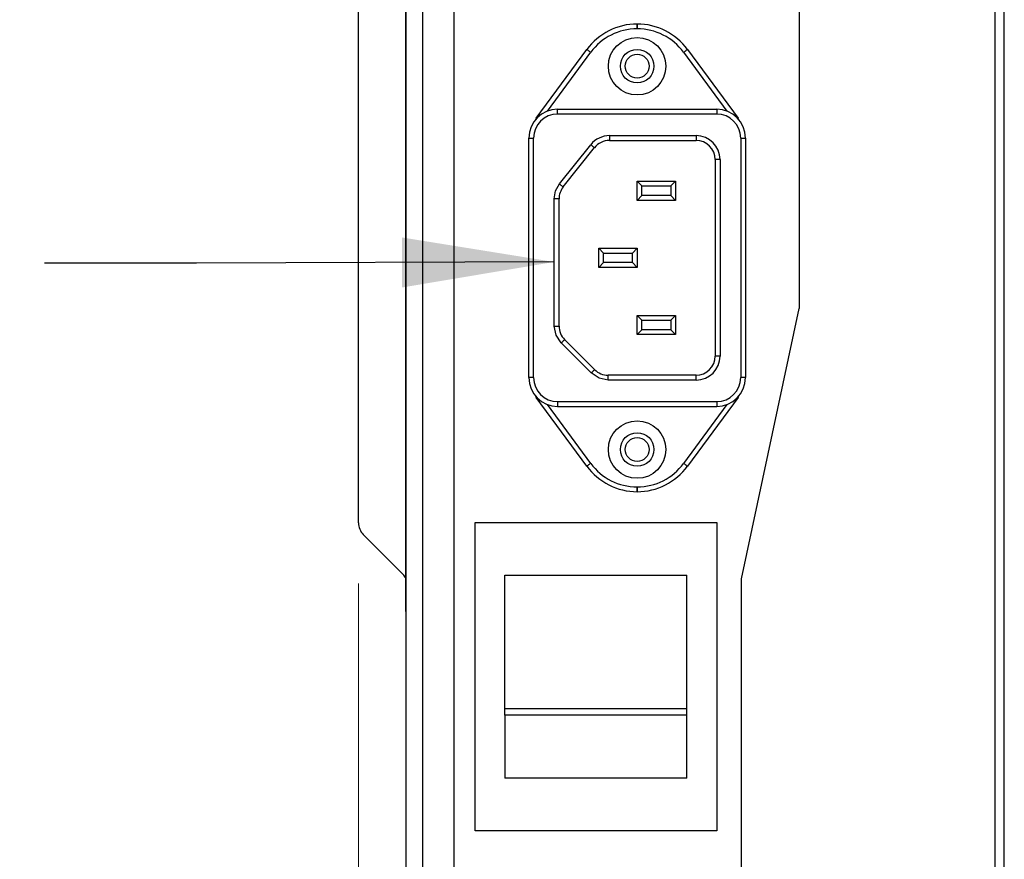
# Model space of a CAD drawing. Header units: millimetres. Extents: x 19 to 844, y 7 to 552.
# Tile 64 of 81: x 474 to 495, y 157 to 175. Entities that reach past the tile are written whole.
import ezdxf

# ---------------------------------------------------------------- set-up
doc = ezdxf.new("R2010")
doc.units = ezdxf.units.MM
doc.styles.add('SLDTEXTSTYLE2', font='GOTHIC.TTF', dxfattribs={"width": 0.913})
doc.styles.get("Standard").update_dxf_attribs({"font": 'GOTHIC.TTF'})
doc.dimstyles.new('SLDDIMSTYLE3', dxfattribs={"dimtxt": 3.175, "dimasz": 3.175, "dimexe": 0, "dimexo": 0.0625, "dimgap": 0.79375, "dimtad": 0, "dimtih": 1, "dimtoh": 1, "dimdec": 1, "dimlfac": 5, "dimrnd": 1e-09, "dimzin": 4, "dimdsep": 46, "dimtxsty": 'SLDTEXTSTYLE2', "dimsah": 1, "dimcen": 0.09, "dimadec": 0, "dimazin": 1, "dimtfac": 1, "dimtdec": 1, "dimtmove": 0, "dimatfit": 0, "dimfxl": 1, "dimfrac": 2, "dimtolj": 1, "dimtzin": 12, "dimarcsym": 0})
doc.dimstyles.new('SLDDIMSTYLE4', dxfattribs={"dimtxt": 0.18, "dimasz": 3.175, "dimexe": 0, "dimexo": 0.0625, "dimgap": 0, "dimtad": 0, "dimtih": 1, "dimtoh": 1, "dimdec": 0, "dimrnd": 1e-09, "dimzin": 0, "dimdsep": 46, "dimtxsty": 'STANDARD', "dimsah": 1, "dimcen": 0.09, "dimadec": 0, "dimazin": 0, "dimtfac": 3.175, "dimtdec": 0, "dimtofl": 0, "dimtmove": 0, "dimatfit": 3, "dimfxl": 1, "dimfrac": 2, "dimtolj": 1, "dimtzin": 0, "dimarcsym": 0})

# ---------------------------------------------------------------- blocks, each defined once
blk = doc.blocks.new('_D_9')
at = {"color": 7, "linetype": 'Continuous', "lineweight": 18}
for p, q in [((481.225, 163.067), (481.225, 138.674)), ((482.22, 153.776), (482.22, 138.674)), ((462.292, 146.422), (461.325, 146.422)), ((461.325, 146.422), (461.325, 141.381)), ((468.157, 146.422), (469.125, 146.422)), ((469.125, 146.422), (469.125, 141.381)), ((481.225, 141.849), (471.909, 141.849)), ((482.22, 141.849), (491.11, 141.849)), ((461.325, 141.381), (462.292, 141.381)), ((469.125, 141.381), (468.157, 141.381))]:
    blk.add_line(p, q, dxfattribs=at)
for points in [[(481.225, 141.849), (478.05, 142.357), (478.05, 141.341)], [(482.22, 141.849), (485.395, 141.341), (485.395, 142.357)]]:
    blk.add_solid(points, dxfattribs=at)
at = {"color": 7, "linetype": 'Continuous', "lineweight": 18, "char_height": 3.175, "attachment_point": 1, "style": 'SLDTEXTSTYLE2'}
for s, insert in [('.20', (462.292, 145.437)), ('5.0', (462.292, 140.687))]:
    blk.add_mtext(s, dxfattribs=dict(at, insert=insert))

msp = doc.modelspace()

# ---------------------------------------------------------------- linework, layer by layer
at = {"color": 7, "linetype": 'Continuous', "lineweight": 25}
for p, q in [((490.42, 279.649), (490.42, 168.81)), ((494.5, 279.649), (494.5, 155.965)), ((494.7, 155.965), (494.7, 279.649)), ((482.22, 155.046), (482.22, 264.526)), ((482.567, 155.335), (482.567, 264.391)), ((483.22, 155.988), (483.22, 264.247)), ((482.215, 162.486), (482.215, 254.466)), ((481.225, 164.337), (481.225, 252.615)), ((487.039, 174.646), (487.039, 174.746)), ((487.039, 174.746), (487.042, 174.746)), ((487.042, 174.646), (487.039, 174.646)), ((487.042, 174.746), (487.042, 174.646)), ((484.935, 172.778), (485.991, 174.216)), ((488.09, 174.216), (489.145, 172.778)), ((485.17, 172.928), (486.071, 174.156)), ((488.009, 174.156), (488.911, 172.928)), ((485.38, 172.866), (485.38, 172.966)), ((485.38, 172.966), (488.7, 172.966)), ((488.7, 172.966), (488.7, 172.866)), ((488.7, 172.866), (485.38, 172.866)), ((484.78, 172.366), (484.88, 172.366)), ((484.78, 167.366), (484.78, 172.366)), ((484.88, 167.366), (484.88, 172.366)), ((486.463, 172.416), (486.463, 172.316)), ((486.463, 172.416), (488.27, 172.416)), ((488.27, 172.416), (488.27, 172.316)), ((489.2, 172.366), (489.3, 172.366)), ((489.2, 172.366), (489.2, 167.366)), ((489.3, 172.366), (489.3, 167.366)), ((485.419, 171.408), (486.072, 172.228)), ((485.497, 171.346), (486.15, 172.166)), ((486.463, 172.316), (488.27, 172.316)), ((488.67, 171.916), (488.67, 167.816)), ((488.77, 171.916), (488.67, 171.916)), ((488.77, 171.916), (488.77, 167.816)), ((487.04, 171.466), (487.14, 171.366)), ((487.04, 171.466), (487.84, 171.466)), ((487.04, 171.066), (487.04, 171.466)), ((487.14, 171.366), (487.74, 171.366)), ((487.14, 171.166), (487.14, 171.366)), ((487.74, 171.366), (487.84, 171.466)), ((487.74, 171.366), (487.74, 171.166)), ((487.84, 171.466), (487.84, 171.066)), ((487.04, 171.066), (487.14, 171.166)), ((487.74, 171.166), (487.14, 171.166)), ((487.84, 171.066), (487.74, 171.166)), ((485.41, 171.097), (485.31, 171.097)), ((485.31, 168.442), (485.31, 171.097)), ((485.41, 168.442), (485.41, 171.097)), ((487.84, 171.066), (487.04, 171.066)), ((486.24, 170.066), (486.34, 169.966)), ((486.24, 170.066), (487.04, 170.066)), ((486.24, 169.666), (486.24, 170.066)), ((486.34, 169.966), (486.94, 169.966)), ((486.34, 169.766), (486.34, 169.966)), ((487.04, 170.066), (486.94, 169.966)), ((486.94, 169.766), (486.94, 169.966)), ((487.04, 170.066), (487.04, 169.666)), ((486.24, 169.666), (486.34, 169.766)), ((486.94, 169.766), (486.34, 169.766)), ((486.94, 169.766), (487.04, 169.666)), ((487.04, 169.666), (486.24, 169.666)), ((487.04, 168.666), (487.14, 168.566)), ((487.04, 168.266), (487.04, 168.666)), ((487.04, 168.666), (487.84, 168.666)), ((487.74, 168.566), (487.84, 168.666)), ((487.84, 168.666), (487.84, 168.266)), ((489.22, 163.165), (490.42, 168.81)), ((487.14, 168.366), (487.14, 168.566)), ((487.14, 168.566), (487.74, 168.566)), ((487.74, 168.566), (487.74, 168.366)), ((485.31, 168.442), (485.41, 168.442)), ((487.04, 168.266), (487.14, 168.366)), ((487.84, 168.266), (487.04, 168.266)), ((487.74, 168.366), (487.14, 168.366)), ((487.84, 168.266), (487.74, 168.366)), ((486.082, 167.463), (485.457, 168.089)), ((486.153, 167.534), (485.527, 168.159)), ((488.77, 167.816), (488.67, 167.816)), ((484.88, 167.366), (484.78, 167.366)), ((486.436, 167.316), (486.436, 167.416)), ((488.27, 167.416), (486.436, 167.416)), ((488.27, 167.316), (486.436, 167.316)), ((488.27, 167.316), (488.27, 167.416)), ((489.3, 167.366), (489.2, 167.366)), ((485.991, 165.517), (484.935, 166.955)), ((486.071, 165.576), (485.17, 166.805)), ((485.38, 166.866), (485.38, 166.766)), ((485.38, 166.866), (488.7, 166.866)), ((488.911, 166.805), (488.009, 165.576)), ((489.145, 166.955), (488.09, 165.517)), ((488.7, 166.866), (488.7, 166.766)), ((485.38, 166.766), (488.7, 166.766)), ((487.039, 164.986), (487.039, 165.086)), ((487.039, 165.086), (487.042, 165.086)), ((487.042, 164.986), (487.039, 164.986)), ((487.042, 165.086), (487.042, 164.986)), ((483.66, 157.906), (483.66, 164.346)), ((483.66, 164.346), (488.7, 164.346)), ((488.7, 164.346), (488.7, 157.906)), ((481.225, 164.337), (481.225, 164.337)), ((481.327, 164.092), (482.172, 163.247)), ((482.172, 163.247), (481.327, 164.092)), ((481.327, 164.092), (481.327, 164.092)), ((482.172, 163.247), (482.172, 163.247)), ((484.28, 163.246), (488.08, 163.246)), ((484.28, 160.455), (484.28, 163.246)), ((488.08, 160.455), (488.08, 163.246)), ((489.22, 155.965), (489.22, 163.165)), ((482.215, 162.486), (482.215, 161.486)), ((482.215, 161.486), (482.22, 161.486)), ((482.215, 161.486), (482.215, 161.486)), ((484.28, 160.32), (484.28, 160.455)), ((488.08, 160.455), (484.28, 160.455)), ((488.08, 160.32), (488.08, 160.455)), ((488.08, 160.32), (484.28, 160.32)), ((484.28, 160.32), (484.28, 159.006)), ((488.08, 159.006), (488.08, 160.32)), ((488.08, 159.006), (484.28, 159.006)), ((488.7, 157.906), (483.66, 157.906))]:
    msp.add_line(p, q, dxfattribs=at)
at = {"color": 8, "linetype": 'Continuous', "lineweight": 25}
for p, q in [((482.22, 162.486), (482.215, 162.486)), ((482.215, 161.486), (482.22, 161.486))]:
    msp.add_line(p, q, dxfattribs=at)
at = {"color": 7, "linetype": 'Continuous', "lineweight": 25, "flags": 128}
for points in [[(486.071, 174.156), (486.056, 174.168), (486.04, 174.179), (486.027, 174.189), (486.014, 174.198), (486.004, 174.206), (485.997, 174.211), (485.992, 174.215), (485.991, 174.216)], [(488.009, 174.156), (488.025, 174.168), (488.04, 174.179), (488.054, 174.189), (488.066, 174.198), (488.076, 174.206), (488.084, 174.211), (488.088, 174.215), (488.09, 174.216)], [(489.14, 172.774), (489.142, 172.775), (489.143, 172.776), (489.143, 172.776), (489.144, 172.777), (489.145, 172.777), (489.145, 172.778), (489.145, 172.778), (489.145, 172.778)], [(486.072, 172.228), (486.087, 172.216), (486.102, 172.204), (486.115, 172.193), (486.127, 172.184), (486.137, 172.176), (486.144, 172.17), (486.149, 172.167), (486.15, 172.166)], [(485.31, 171.097), (485.338, 171.262), (485.419, 171.408)], [(485.419, 171.408), (485.434, 171.396), (485.449, 171.384), (485.463, 171.374), (485.474, 171.364), (485.484, 171.356), (485.491, 171.351), (485.496, 171.347), (485.497, 171.346)], [(485.457, 168.089), (485.348, 168.251), (485.31, 168.442)], [(485.457, 168.089), (485.471, 168.102), (485.484, 168.116), (485.496, 168.128), (485.507, 168.139), (485.516, 168.147), (485.522, 168.154), (485.526, 168.158), (485.527, 168.159)], [(486.082, 167.463), (486.096, 167.477), (486.11, 167.49), (486.122, 167.502), (486.132, 167.513), (486.141, 167.522), (486.148, 167.528), (486.152, 167.532), (486.153, 167.534)], [(486.436, 167.316), (486.245, 167.355), (486.082, 167.463)], [(486.071, 165.576), (486.056, 165.565), (486.04, 165.554), (486.027, 165.544), (486.014, 165.535), (486.004, 165.527), (485.997, 165.522), (485.992, 165.518), (485.991, 165.517)], [(488.009, 165.576), (488.025, 165.565), (488.04, 165.554), (488.054, 165.544), (488.066, 165.535), (488.076, 165.527), (488.084, 165.522), (488.088, 165.518), (488.09, 165.517)]]:
    msp.add_lwpolyline(points, dxfattribs=at)
at = {"color": 7, "linetype": 'Continuous', "lineweight": 25}
for centre, radius in [((487.04, 173.866), 0.6), ((487.04, 173.866), 0.35), ((487.04, 173.866), 0.25), ((487.04, 165.866), 0.6), ((487.04, 165.866), 0.35), ((487.04, 165.866), 0.25)]:
    msp.add_circle(centre, radius, dxfattribs=at)
for centre, radius, start, end in [((487.039, 173.446), 1.3, 90, 143.7234), ((487.039, 173.446), 1.2, 90, 143.7234), ((487.042, 173.446), 1.3, 36.2766, 90), ((487.042, 173.446), 1.2, 36.2766, 90), ((485.38, 172.366), 0.6, 90, 180), ((488.7, 172.366), 0.6, 360, 90), ((485.38, 172.366), 0.5, 90.0002, 179.9997), ((485.58, 172.304), 0.8, 143.7234, 147.8984), ((488.37, 177.452), 5.801, 233.6917, 233.7504), ((488.7, 172.366), 0.5, 0.0004, 89.9997), ((488.5, 172.304), 0.8, 32.1016, 36.2766), ((486.463, 171.917), 0.499, 89.9666, 141.5036), ((488.27, 171.916), 0.5, 0.0003, 89.9997), ((486.463, 171.916), 0.4, 90, 141.4698), ((488.27, 171.916), 0.4, 0, 90), ((485.81, 171.097), 0.4, 141.4698, 180), ((485.81, 168.442), 0.4, 180, 225), ((488.27, 167.816), 0.4, 270, 0), ((488.27, 167.816), 0.5, 270.0003, 359.9997), ((486.436, 167.816), 0.4, 225, 270), ((485.38, 167.366), 0.6, 180, 270), ((485.38, 167.366), 0.5, 180.0003, 269.9998), ((488.7, 167.366), 0.6, 270, 0), ((488.7, 167.366), 0.5, 270.0003, 359.9996), ((485.58, 167.429), 0.8, 212.1016, 216.2766), ((484.972, 166.91), 0.058, 123.3207, 129.1909), ((489.066, 166.852), 0.13, 52.4426, 55.0501), ((488.5, 167.429), 0.8, 323.7234, 327.8984), ((487.039, 166.286), 1.2, 216.2766, 270), ((487.042, 166.286), 1.2, 270, 323.7234), ((487.039, 166.286), 1.3, 216.2766, 270), ((487.042, 166.286), 1.3, 270, 323.7234), ((481.572, 164.337), 0.347, 180, 225), ((481.572, 164.337), 0.347, 180, 225), ((482.067, 163.143), 0.147, 0, 45), ((482.067, 163.143), 0.147, 0, 45)]:
    msp.add_arc(centre, radius, start, end, dxfattribs=at)

# ---------------------------------------------------------------- dimensions: what is measured, and where the dimension line sits
at = {"color": 7, "linetype": 'Continuous', "lineweight": 18}
dim = msp.add_linear_dim(base=(482.22, 141.849), p1=(481.225, 164.337), p2=(482.22, 155.046), dimstyle='SLDDIMSTYLE3', dxfattribs=at)
dim.commit()
dim.dimension.update_dxf_attribs({"geometry": '_D_9', "text_midpoint": (465.225, 141.849), "dimtype": 160})

# ---------------------------------------------------------------- leaders
at = {"color": 7, "linetype": 'Continuous', "lineweight": 0}
msp.add_leader([(485.31, 169.78), (477.848, 169.756), (474.673, 169.756)], dimstyle='SLDDIMSTYLE4', dxfattribs=at)

doc.saveas('drawing.dxf')
